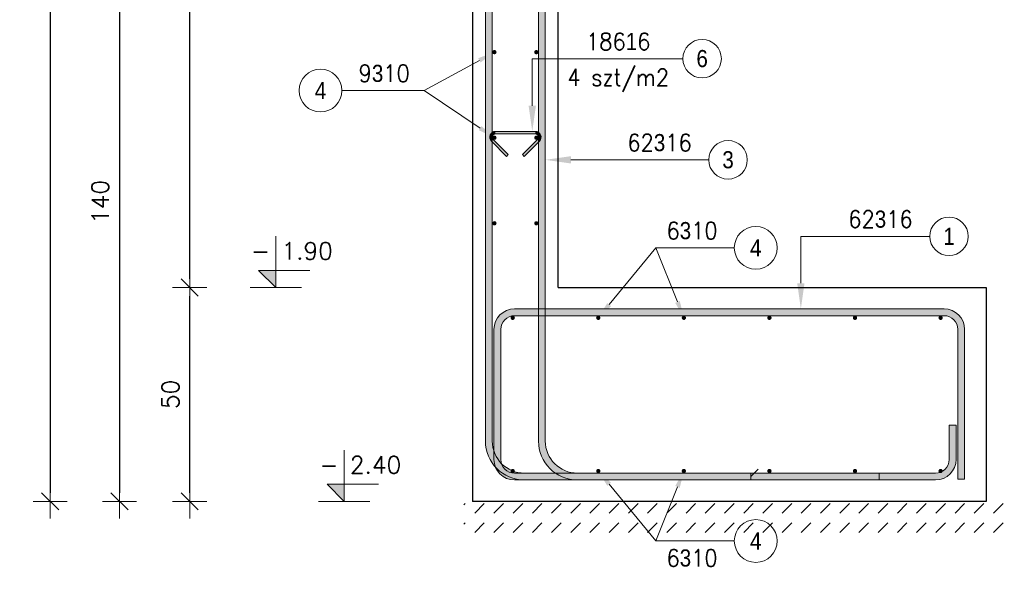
# Model space of a CAD drawing. Extents: x 100057 to 110316, y -200604 to -193150.
# Tile 2 of 9: x 101410 to 103711, y -198499 to -197173. Entities that reach past the tile are written whole.
import ezdxf
from ezdxf.enums import TextEntityAlignment as Align

# ---------------------------------------------------------------- set-up
doc = ezdxf.new("R2010")
doc.units = 0
doc.header["$LTSCALE"] = 5
doc.header["$MEASUREMENT"] = 0
for name, color, linetype, lineweight in [('AutoCAD_Structural_Detailing_deskowanie', 2, 'Continuous', 30), ('AutoCAD_Structural_Detailing_kształt pręta', 7, 'Continuous', 13), ('AutoCAD_Structural_Detailing_opis kształtu pręta', 7, 'Continuous', 13), ('AutoCAD_Structural_Detailing_opis rozkładu', 7, 'Continuous', 13), ('AutoCAD_Structural_Detailing_pręty punktowe', 7, 'Continuous', 40), ('AutoCAD_Structural_Detailing_symbole graficzne', 7, 'Continuous', 13), ('PS_DIM', 4, 'Continuous', 13), ('PS_HATCH', 251, 'Continuous', 9)]:
    doc.layers.add(name, color=color, linetype=linetype, lineweight=lineweight)
doc.styles.add('marta', font='simplex.shx', dxfattribs={"width": 0.8})
doc.styles.add('r-gil', font='GIL_____.TTF', dxfattribs={"width": 0.9})
doc.styles.add('r-simplex', font='simplex.shx', dxfattribs={"width": 0.9})
doc.styles.add('styl2M', font='simplex.shx')
doc.dimstyles.new('RBCT DIM 20_M', dxfattribs={"dimtxt": 40, "dimasz": 20, "dimexe": 20, "dimexo": 150, "dimgap": 25, "dimtad": 1, "dimdec": 1, "dimlfac": 0.1, "dimzin": 9, "dimdsep": 46, "dimtxsty": 'styl2M', "dimblk": 'dimznak', "dimcen": 40, "dimse1": 1, "dimse2": 1, "dimclrd": 8, "dimclre": 8, "dimclrt": 4, "dimadec": 0, "dimazin": 0, "dimtfac": 1, "dimtdec": 1, "dimtix": 1, "dimtmove": 2, "dimatfit": 3, "dimldrblk": 'dimznak', "dimfxl": 5, "dimfxlon": 1, "dimarcsym": 0})

# ---------------------------------------------------------------- blocks, each defined once
blk = doc.blocks.new('dimznak')
at = {"color": 0}
for points in [[(0, 2), (0, -2)], [(-2, 0), (2, 0)]]:
    blk.add_lwpolyline(points, dxfattribs=at)
at = {"color": 3}
blk.add_lwpolyline([(1, 1), (-1, -1)], dxfattribs=at)
blk = doc.blocks.new('*D28')
at = {"layer": 'Defpoints', "color": 0, "transparency": 16777216}
for p in [(102468.5, -197798.5), (102668.5, -197798.5), (102668.5, -198665.4)]:
    blk.add_point(p, dxfattribs=at)
at = {"layer": 'PS_DIM', "color": 8, "lineweight": -2, "transparency": 16777216}
blk.add_line((102488.5, -198665.4), (102648.5, -198665.4), dxfattribs=at)
at = {"layer": 'PS_DIM', "color": 8, "lineweight": -2, "transparency": 16777216, "xscale": 20, "yscale": 20, "zscale": 20, "rotation": 180}
blk.add_blockref('dimznak', (102468.5, -198665.4), dxfattribs=at)
at = {"layer": 'PS_DIM', "color": 8, "lineweight": -2, "transparency": 16777216, "xscale": 20, "yscale": 20, "zscale": 20}
blk.add_blockref('dimznak', (102668.5, -198665.4), dxfattribs=at)
at = {"layer": 'PS_DIM', "color": 4, "transparency": 16777216, "insert": (102568.5, -198620.4), "char_height": 40, "attachment_point": 5, "style": 'styl2M', "bg_fill": 3, "box_fill_scale": 1.25, "bg_fill_color": 256, "bg_fill_true_color": 13158600, "bg_fill_transparency": 0}
blk.add_mtext('20', dxfattribs=at)
blk = doc.blocks.new('*D29')
at = {"layer": 'Defpoints', "color": 0, "transparency": 16777216}
for p in [(102668.5, -197798.5), (103668.5, -197798.5), (103668.5, -198665.4)]:
    blk.add_point(p, dxfattribs=at)
at = {"layer": 'PS_DIM', "color": 8, "lineweight": -2, "transparency": 16777216}
blk.add_line((102688.5, -198665.4), (103648.5, -198665.4), dxfattribs=at)
at = {"layer": 'PS_DIM', "color": 8, "lineweight": -2, "transparency": 16777216, "xscale": 20, "yscale": 20, "zscale": 20, "rotation": 180}
blk.add_blockref('dimznak', (102668.5, -198665.4), dxfattribs=at)
at = {"layer": 'PS_DIM', "color": 8, "lineweight": -2, "transparency": 16777216, "xscale": 20, "yscale": 20, "zscale": 20}
blk.add_blockref('dimznak', (103668.5, -198665.4), dxfattribs=at)
at = {"layer": 'PS_DIM', "color": 4, "transparency": 16777216, "insert": (103168.5, -198620.4), "char_height": 40, "attachment_point": 5, "style": 'styl2M', "bg_fill": 3, "box_fill_scale": 1.25, "bg_fill_color": 256, "bg_fill_true_color": 13158600, "bg_fill_transparency": 0}
blk.add_mtext('100', dxfattribs=at)
blk = doc.blocks.new('*D30')
at = {"layer": 'Defpoints', "color": 0, "transparency": 16777216}
for p in [(103668.5, -197798.5), (102468.5, -198298.5), (102468.5, -198802.1)]:
    blk.add_point(p, dxfattribs=at)
at = {"layer": 'PS_DIM', "color": 8, "lineweight": -2, "transparency": 16777216}
blk.add_line((103648.5, -198802.1), (102488.5, -198802.1), dxfattribs=at)
at = {"layer": 'PS_DIM', "color": 8, "lineweight": -2, "transparency": 16777216, "xscale": 20, "yscale": 20, "zscale": 20, "rotation": 180}
blk.add_blockref('dimznak', (102468.5, -198802.1), dxfattribs=at)
at = {"layer": 'PS_DIM', "color": 8, "lineweight": -2, "transparency": 16777216, "xscale": 20, "yscale": 20, "zscale": 20}
blk.add_blockref('dimznak', (103668.5, -198802.1), dxfattribs=at)
at = {"layer": 'PS_DIM', "color": 4, "transparency": 16777216, "insert": (103068.5, -198757.1), "char_height": 40, "attachment_point": 5, "style": 'styl2M', "bg_fill": 3, "box_fill_scale": 1.25, "bg_fill_color": 256, "bg_fill_true_color": 13158600, "bg_fill_transparency": 0}
blk.add_mtext('120', dxfattribs=at)
blk = doc.blocks.new('*D31')
at = {"layer": 'Defpoints', "color": 0, "transparency": 16777216}
for p in [(101807.4, -197798.5), (102668.5, -197798.5), (102468.5, -198298.5)]:
    blk.add_point(p, dxfattribs=at)
at = {"layer": 'PS_DIM', "color": 8, "lineweight": -2, "transparency": 16777216}
blk.add_line((101807.4, -198278.5), (101807.4, -197818.5), dxfattribs=at)
at = {"layer": 'PS_DIM', "color": 8, "lineweight": -2, "transparency": 16777216, "xscale": 20, "yscale": 20, "zscale": 20}
for p, rotation in [((101807.4, -197798.5), 90), ((101807.4, -198298.5), 270)]:
    blk.add_blockref('dimznak', p, dxfattribs=dict(at, rotation=rotation))
at = {"layer": 'PS_DIM', "color": 4, "transparency": 16777216, "insert": (101762.4, -198048.5), "char_height": 40, "attachment_point": 5, "rotation": 90, "style": 'styl2M', "bg_fill": 3, "box_fill_scale": 1.25, "bg_fill_color": 256, "bg_fill_true_color": 13158600, "bg_fill_transparency": 0}
blk.add_mtext('50', dxfattribs=at)
blk = doc.blocks.new('*D32')
at = {"layer": 'Defpoints', "color": 0, "transparency": 16777216}
for p in [(101807.4, -195898.5), (102468.5, -195898.5), (102668.5, -197798.5)]:
    blk.add_point(p, dxfattribs=at)
at = {"layer": 'PS_DIM', "color": 8, "lineweight": -2, "transparency": 16777216}
blk.add_line((101807.4, -197778.5), (101807.4, -195918.5), dxfattribs=at)
at = {"layer": 'PS_DIM', "color": 8, "lineweight": -2, "transparency": 16777216, "xscale": 20, "yscale": 20, "zscale": 20}
for p, rotation in [((101807.4, -195898.5), 90), ((101807.4, -197798.5), 270)]:
    blk.add_blockref('dimznak', p, dxfattribs=dict(at, rotation=rotation))
at = {"layer": 'PS_DIM', "color": 4, "transparency": 16777216, "insert": (101762.4, -196848.5), "char_height": 40, "attachment_point": 5, "rotation": 90, "style": 'styl2M', "bg_fill": 3, "box_fill_scale": 1.25, "bg_fill_color": 256, "bg_fill_true_color": 13158600, "bg_fill_transparency": 0}
blk.add_mtext('190', dxfattribs=at)
blk = doc.blocks.new('*D33')
at = {"layer": 'Defpoints', "color": 0, "transparency": 16777216}
for p in [(102468.5, -195898.5), (101481.3, -198298.5), (102468.5, -198298.5)]:
    blk.add_point(p, dxfattribs=at)
at = {"layer": 'PS_DIM', "color": 8, "lineweight": -2, "transparency": 16777216}
blk.add_line((101481.3, -195918.5), (101481.3, -198278.5), dxfattribs=at)
at = {"layer": 'PS_DIM', "color": 8, "lineweight": -2, "transparency": 16777216, "xscale": 20, "yscale": 20, "zscale": 20}
for p, rotation in [((101481.3, -195898.5), 90), ((101481.3, -198298.5), 270)]:
    blk.add_blockref('dimznak', p, dxfattribs=dict(at, rotation=rotation))
at = {"layer": 'PS_DIM', "color": 4, "transparency": 16777216, "insert": (101436.3, -197098.5), "char_height": 40, "attachment_point": 5, "rotation": 90, "style": 'styl2M', "bg_fill": 3, "box_fill_scale": 1.25, "bg_fill_color": 256, "bg_fill_true_color": 13158600, "bg_fill_transparency": 0}
blk.add_mtext('240', dxfattribs=at)
blk = doc.blocks.new('*D35')
at = {"layer": 'Defpoints', "color": 0, "transparency": 16777216}
for p in [(102047.3, -196898.5), (101643.3, -198298.5), (102468.5, -198298.5)]:
    blk.add_point(p, dxfattribs=at)
at = {"layer": 'PS_DIM', "color": 8, "lineweight": -2, "transparency": 16777216}
blk.add_line((101643.3, -196918.5), (101643.3, -198278.5), dxfattribs=at)
at = {"layer": 'PS_DIM', "color": 8, "lineweight": -2, "transparency": 16777216, "xscale": 20, "yscale": 20, "zscale": 20}
for p, rotation in [((101643.3, -196898.5), 90), ((101643.3, -198298.5), 270)]:
    blk.add_blockref('dimznak', p, dxfattribs=dict(at, rotation=rotation))
at = {"layer": 'PS_DIM', "color": 4, "transparency": 16777216, "insert": (101598.3, -197598.5), "char_height": 40, "attachment_point": 5, "rotation": 90, "style": 'styl2M', "bg_fill": 3, "box_fill_scale": 1.25, "bg_fill_color": 256, "bg_fill_true_color": 13158600, "bg_fill_transparency": 0}
blk.add_mtext('140', dxfattribs=at)

msp = doc.modelspace()

# ---------------------------------------------------------------- hatches: boundary and pattern name
at = {"layer": 'PS_HATCH'}
h = msp.add_hatch(dxfattribs=at)
h.set_pattern_fill('DASH', color=252, scale=10, angle=45)
h.set_pattern_definition([(45, (54608.636, -83603.283), (4e-15, 44.901281), [31.75, -31.75])])
h.paths.add_polyline_path([(103711.13, -198378.48), (103711.13, -198298.48), (102448, -198298.48), (102448, -198378.48)])

# ---------------------------------------------------------------- linework, layer by layer
at = {"layer": 'AutoCAD_Structural_Detailing_deskowanie'}
for points in [[(102668.48, -197798.48), (102668.48, -195898.48), (102468.48, -195898.48), (102468.48, -197798.48)], [(102668.48, -197798.48), (103668.48, -197798.48), (103668.48, -198298.48), (102468.48, -198298.48)]]:
    msp.add_lwpolyline(points, dxfattribs=at)
at = {"layer": 'AutoCAD_Structural_Detailing_opis kształtu pręta', "color": 8}
for p, q in [((103020.54, -197500.21), (102698.48, -197500.21)), ((103235.63, -197679.04), (103536.92, -197679.04))]:
    msp.add_line(p, q, dxfattribs=at)
at = {"layer": 'AutoCAD_Structural_Detailing_opis kształtu pręta', "color": 8, "lineweight": 18}
for centre in [(103004.93, -197263.74), (103065.54, -197500.21), (103581.92, -197679.04)]:
    msp.add_circle(centre, 45, dxfattribs=at)
at = {"layer": 'AutoCAD_Structural_Detailing_opis rozkładu', "color": 8}
msp.add_line((102896.82, -197705.9), (103080.19, -197705.9), dxfattribs=at)
at = {"layer": 'AutoCAD_Structural_Detailing_opis rozkładu', "color": 8, "lineweight": 18}
msp.add_circle((103130.19, -197705.9), 50, dxfattribs=at)

# ---------------------------------------------------------------- texts
at = {"layer": 'AutoCAD_Structural_Detailing_opis kształtu pręta', "color": 3, "char_height": 40, "attachment_point": 5}
for s, insert, rotation, style in [('186\\Fdiam;1\\Fsimplex.shx;6  ', (102808.79, -197223.74), 0, 'r-simplex'), ('6', (103004.93, -197263.74), 0, 'r-gil'), ('4 szt/m2', (102808.79, -197314.22), 0, 'r-simplex'), ('62\\Fdiam;3\\Fsimplex.shx;16  ', (102905.4, -197460.21), 0, 'r-simplex'), ('3', (103065.54, -197500.21), 0, 'r-gil'), ('62\\Fdiam;3\\Fsimplex.shx;16  ', (103421.78, -197639.04), 360, 'r-simplex'), ('1', (103581.92, -197679.04), 360, 'r-gil')]:
    msp.add_mtext(s, dxfattribs=dict(at, insert=insert, rotation=rotation, style=style))
at = {"layer": 'AutoCAD_Structural_Detailing_opis rozkładu', "color": 3, "char_height": 40, "attachment_point": 5}
for s, insert, style in [('6\\Fdiam;3\\Fsimplex.shx;10 ', (102981.34, -197665.9), 'r-simplex'), ('4', (103130.19, -197705.9), 'r-gil')]:
    msp.add_mtext(s, dxfattribs=dict(at, insert=insert, style=style))

# ---------------------------------------------------------------- next in the draw order: dimensions: what is measured, and where the dimension line sits
at = {"layer": 'PS_DIM'}
dim = msp.add_linear_dim(base=(102668.48, -198665.44), p1=(102468.48, -197798.48), p2=(102668.48, -197798.48), dimstyle='RBCT DIM 20_M', override={"dimtfill": 1}, dxfattribs=at)
dim.commit()
dim.dimension.update_dxf_attribs({"geometry": '*D28', "text_midpoint": (102568.48, -198620.44)})

# ---------------------------------------------------------------- next in the draw order: dimensions: what is measured, and where the dimension line sits
dim = msp.add_linear_dim(base=(103668.48, -198665.44), p1=(102668.48, -197798.48), p2=(103668.48, -197798.48), dimstyle='RBCT DIM 20_M', override={"dimtfill": 1}, dxfattribs=at)
dim.commit()
dim.dimension.update_dxf_attribs({"geometry": '*D29', "text_midpoint": (103168.48, -198620.44)})

# ---------------------------------------------------------------- next in the draw order: dimensions: what is measured, and where the dimension line sits
dim = msp.add_linear_dim(base=(102468.48, -198802.15), p1=(103668.48, -197798.48), p2=(102468.48, -198298.48), dimstyle='RBCT DIM 20_M', override={"dimtfill": 1}, dxfattribs=at)
dim.commit()
dim.dimension.update_dxf_attribs({"geometry": '*D30', "text_midpoint": (103068.48, -198757.15)})

# ---------------------------------------------------------------- next in the draw order: hatches: boundary and pattern name
at = {"layer": 'AutoCAD_Structural_Detailing_kształt pręta'}
h = msp.add_hatch(color=161, dxfattribs=at)
edge = h.paths.add_edge_path(flags=0)
edge.add_line((103618.48, -197896.48), (103602.48, -197896.48))
edge.add_arc((103570.48, -197896.48), 32, 0, 90)
edge.add_line((103570.48, -197864.48), (103570.48, -197848.48))
edge.add_arc((103570.48, -197896.48), 48, 360, 450, ccw=False)
for points in [[(103618.48, -198246.48), (103602.48, -198246.48), (103602.48, -197896.48), (103618.48, -197896.48)], [(103598.48, -198200.48), (103582.48, -198200.48), (103582.48, -198120.48), (103598.48, -198120.48)], [(102713.48, -198248.48), (102713.48, -198232.48), (103418.48, -198232.48), (103418.48, -198248.48)]]:
    msp.add_hatch(color=161, dxfattribs=at).paths.add_polyline_path(points, flags=0)
h = msp.add_hatch(color=161, dxfattribs=at)
edge = h.paths.add_edge_path(flags=0)
edge.add_line((103550.48, -198248.48), (103550.48, -198232.48))
edge.add_arc((103550.48, -198200.48), 32, -90, 0)
edge.add_line((103582.48, -198200.48), (103598.48, -198200.48))
edge.add_arc((103550.48, -198200.48), 48, 270, 360, ccw=False)
at = {"layer": 'AutoCAD_Structural_Detailing_opis kształtu pręta'}
msp.add_hatch(color=8, dxfattribs=at).paths.add_polyline_path([(103235.63, -197848.48), (103244.18, -197788.48), (103227.08, -197788.48)], flags=0)
at = {"layer": 'AutoCAD_Structural_Detailing_opis rozkładu'}
for points in [[(102762.23, -197869.48), (102792.05, -197842.21), (102783.24, -197834.96)], [(102962.23, -197869.48), (102952.67, -197830.22), (102942.08, -197834.45)], [(102762.23, -198227.48), (102783.24, -198261.99), (102792.05, -198254.74)], [(102962.23, -198227.48), (102942.08, -198262.5), (102952.67, -198266.73)]]:
    msp.add_hatch(color=8, dxfattribs=at).paths.add_polyline_path(points, flags=0)
at = {"layer": 'AutoCAD_Structural_Detailing_pręty punktowe'}
h = msp.add_hatch(color=1, dxfattribs=at)
edge = h.paths.add_edge_path(flags=0)
edge.add_arc((102762.23, -197869.48), 5, 0, 360, ccw=False)
h = msp.add_hatch(color=1, dxfattribs=at)
edge = h.paths.add_edge_path(flags=0)
edge.add_arc((102962.23, -197869.48), 5, 0, 360, ccw=False)
h = msp.add_hatch(color=1, dxfattribs=at)
edge = h.paths.add_edge_path(flags=0)
edge.add_arc((103162.23, -197869.48), 5, 0, 360, ccw=False)
h = msp.add_hatch(color=1, dxfattribs=at)
edge = h.paths.add_edge_path(flags=0)
edge.add_arc((103362.23, -197869.48), 5, 0, 360, ccw=False)
h = msp.add_hatch(color=1, dxfattribs=at)
edge = h.paths.add_edge_path(flags=0)
edge.add_arc((103562.23, -197869.48), 5, 0, 360, ccw=False)
h = msp.add_hatch(color=1, dxfattribs=at)
edge = h.paths.add_edge_path(flags=0)
edge.add_arc((102762.23, -198227.48), 5, 0, 360)
h = msp.add_hatch(color=1, dxfattribs=at)
edge = h.paths.add_edge_path(flags=0)
edge.add_arc((102962.23, -198227.48), 5, 0, 360)
h = msp.add_hatch(color=1, dxfattribs=at)
edge = h.paths.add_edge_path(flags=0)
edge.add_arc((103162.23, -198227.48), 5, 0, 360)
h = msp.add_hatch(color=1, dxfattribs=at)
edge = h.paths.add_edge_path(flags=0)
edge.add_arc((103362.23, -198227.48), 5, 0, 360)
h = msp.add_hatch(color=1, dxfattribs=at)
edge = h.paths.add_edge_path(flags=0)
edge.add_arc((103562.23, -198227.48), 5, 0, 360)

# ---------------------------------------------------------------- next in the draw order: linework, layer by layer
at = {"layer": 'AutoCAD_Structural_Detailing_kształt pręta', "color": 161}
for p, q in [((103602.48, -198246.48), (103602.48, -197896.48)), ((103618.48, -198246.48), (103618.48, -197896.48)), ((103582.48, -198200.48), (103582.48, -198120.48)), ((103582.48, -198120.48), (103598.48, -198120.48)), ((103598.48, -198200.48), (103598.48, -198120.48)), ((102713.48, -198232.48), (103418.48, -198232.48)), ((103118.48, -198232.48), (103118.48, -198248.48)), ((103418.48, -198232.48), (103418.48, -198248.48)), ((102713.48, -198248.48), (103418.48, -198248.48)), ((103602.48, -198246.48), (103618.48, -198246.48))]:
    msp.add_line(p, q, dxfattribs=at)
at = {"layer": 'AutoCAD_Structural_Detailing_kształt pręta', "color": 1, "lineweight": 0}
msp.add_line((103118.48, -198240.48), (103135.98, -198222.98), dxfattribs=at)
at = {"layer": 'AutoCAD_Structural_Detailing_kształt pręta', "color": 161}
for centre, radius, start, end in [((103570.48, -197896.48), 48, 360, 90), ((103570.48, -197896.48), 32, 360, 90), ((103550.48, -198200.48), 32, 270, 360), ((103550.48, -198200.48), 48, 270, 0)]:
    msp.add_arc(centre, radius, start, end, dxfattribs=at)
at = {"layer": 'AutoCAD_Structural_Detailing_opis kształtu pręta', "color": 8}
msp.add_line((103235.63, -197679.04), (103235.63, -197788.48), dxfattribs=at)
at = {"layer": 'AutoCAD_Structural_Detailing_opis rozkładu', "color": 8}
for p, q in [((102896.82, -197705.9), (102787.64, -197838.59)), ((102896.82, -197705.9), (102947.38, -197832.33)), ((102896.82, -198391.05), (102787.64, -198258.36)), ((102896.82, -198391.05), (102947.38, -198264.62)), ((102896.82, -198391.05), (103080.19, -198391.05))]:
    msp.add_line(p, q, dxfattribs=at)
at = {"layer": 'AutoCAD_Structural_Detailing_opis rozkładu', "color": 8, "lineweight": 18}
msp.add_circle((103130.19, -198391.05), 50, dxfattribs=at)

# ---------------------------------------------------------------- next in the draw order: texts
at = {"layer": 'AutoCAD_Structural_Detailing_opis rozkładu', "color": 3, "char_height": 40, "attachment_point": 5}
for s, insert, style in [('4', (103130.19, -198391.05), 'r-gil'), ('6\\Fdiam;3\\Fsimplex.shx;10 ', (102981.34, -198431.05), 'r-simplex')]:
    msp.add_mtext(s, dxfattribs=dict(at, insert=insert, style=style))

# ---------------------------------------------------------------- next in the draw order: dimensions: what is measured, and where the dimension line sits
at = {"layer": 'PS_DIM'}
dim = msp.add_linear_dim(base=(101807.41, -197798.48), p1=(102468.48, -198298.48), p2=(102668.48, -197798.48), angle=90, dimstyle='RBCT DIM 20_M', override={"dimtfill": 1}, dxfattribs=at)
dim.commit()
dim.dimension.update_dxf_attribs({"geometry": '*D31', "text_midpoint": (101762.41, -198048.48)})

# ---------------------------------------------------------------- next in the draw order: hatches: boundary and pattern name
at = {"layer": 'AutoCAD_Structural_Detailing_kształt pręta'}
for points in [[(102518.48, -197896.48), (102534.48, -197896.48), (102534.48, -198200.48), (102518.48, -198200.48)], [(102566.48, -198248.48), (102566.48, -198232.48), (103118.48, -198232.48), (103118.48, -198248.48)], [(102589.48, -198248.48), (102589.48, -198232.48), (103550.48, -198232.48), (103550.48, -198248.48)]]:
    msp.add_hatch(color=161, dxfattribs=at).paths.add_polyline_path(points, flags=0)
h = msp.add_hatch(color=161, dxfattribs=at)
edge = h.paths.add_edge_path(flags=0)
edge.add_line((102498.48, -198157.48), (102514.48, -198157.48))
edge.add_arc((102589.48, -198157.48), 75, -180, -90)
edge.add_line((102589.48, -198232.48), (102589.48, -198248.48))
edge.add_arc((102589.48, -198157.48), 91, 180, 270, ccw=False)
h = msp.add_hatch(color=161, dxfattribs=at)
edge = h.paths.add_edge_path(flags=0)
edge.add_line((102622.48, -198157.48), (102638.48, -198157.48))
edge.add_arc((102713.48, -198157.48), 75, -180, -90)
edge.add_line((102713.48, -198232.48), (102713.48, -198248.48))
edge.add_arc((102713.48, -198157.48), 91, 180, 270, ccw=False)
h = msp.add_hatch(color=161, dxfattribs=at)
edge = h.paths.add_edge_path(flags=0)
edge.add_line((102518.48, -198200.48), (102534.48, -198200.48))
edge.add_arc((102566.48, -198200.48), 32, 180, 270)
edge.add_line((102566.48, -198232.48), (102566.48, -198248.48))
edge.add_arc((102566.48, -198200.48), 48, 540, 630, ccw=False)
at = {"layer": 'AutoCAD_Structural_Detailing_pręty punktowe'}
h = msp.add_hatch(color=1, dxfattribs=at)
edge = h.paths.add_edge_path(flags=0)
edge.add_arc((102562.23, -197869.48), 5, 0, 360, ccw=False)
h = msp.add_hatch(color=1, dxfattribs=at)
edge = h.paths.add_edge_path(flags=0)
edge.add_arc((102562.23, -198227.48), 5, 0, 360)

# ---------------------------------------------------------------- next in the draw order: linework, layer by layer
at = {"layer": 'AutoCAD_Structural_Detailing_kształt pręta', "color": 161}
for p, q in [((103570.48, -197864.48), (102566.48, -197864.48)), ((102518.48, -197896.48), (102518.48, -198200.48)), ((102534.48, -197896.48), (102534.48, -198200.48)), ((102566.48, -198232.48), (103118.48, -198232.48)), ((102589.48, -198232.48), (103550.48, -198232.48)), ((102566.48, -198248.48), (103118.48, -198248.48)), ((102589.48, -198248.48), (103550.48, -198248.48))]:
    msp.add_line(p, q, dxfattribs=at)
for centre, radius, start, end in [((102566.48, -197896.48), 32, 90, 180), ((102589.48, -198157.48), 91, 180, 270), ((102589.48, -198157.48), 75, 180, 270), ((102713.48, -198157.48), 91, 180, 270), ((102713.48, -198157.48), 75, 180, 270), ((102566.48, -198200.48), 48, 180, 270), ((102566.48, -198200.48), 32, 180, 270)]:
    msp.add_arc(centre, radius, start, end, dxfattribs=at)

# ---------------------------------------------------------------- next in the draw order: dimensions: what is measured, and where the dimension line sits
at = {"layer": 'PS_DIM'}
dim = msp.add_linear_dim(base=(101807.41, -195898.48), p1=(102668.48, -197798.48), p2=(102468.48, -195898.48), angle=90, dimstyle='RBCT DIM 20_M', override={"dimtfill": 1}, dxfattribs=at)
dim.commit()
dim.dimension.update_dxf_attribs({"geometry": '*D32', "text_midpoint": (101762.41, -196848.48)})

# ---------------------------------------------------------------- next in the draw order: hatches: boundary and pattern name
at = {"layer": 'AutoCAD_Structural_Detailing_kształt pręta'}
for points in [[(102498.48, -195948.48), (102514.48, -195948.48), (102514.48, -198157.48), (102498.48, -198157.48)], [(102622.48, -195948.48), (102638.48, -195948.48), (102638.48, -198157.48), (102622.48, -198157.48)], [(102521.98, -197439.69), (102521.98, -197433.69), (102614.98, -197433.69), (102614.98, -197439.69)], [(102552.03, -197487.84), (102547.79, -197492.09), (102512.44, -197456.73), (102516.68, -197452.49)], [(102620.28, -197452.49), (102624.53, -197456.73), (102589.17, -197492.09), (102584.93, -197487.84)], [(103570.48, -197848.48), (103570.48, -197864.48), (102566.48, -197864.48), (102566.48, -197848.48)]]:
    msp.add_hatch(color=161, dxfattribs=at).paths.add_polyline_path(points, flags=0)
h = msp.add_hatch(color=161, dxfattribs=at)
edge = h.paths.add_edge_path(flags=0)
edge.add_line((102521.98, -197433.69), (102521.98, -197439.69))
edge.add_arc((102521.98, -197447.19), 7.5, 90, 225)
edge.add_line((102516.68, -197452.49), (102512.44, -197456.73))
edge.add_arc((102521.98, -197447.19), 13.5, 450, 585, ccw=False)
h = msp.add_hatch(color=161, dxfattribs=at)
edge = h.paths.add_edge_path(flags=0)
edge.add_line((102624.53, -197456.73), (102620.28, -197452.49))
edge.add_arc((102614.98, -197447.19), 7.5, -45, 90)
edge.add_line((102614.98, -197439.69), (102614.98, -197433.69))
edge.add_arc((102614.98, -197447.19), 13.5, 315, 450, ccw=False)
h = msp.add_hatch(color=161, dxfattribs=at)
edge = h.paths.add_edge_path(flags=0)
edge.add_line((102566.48, -197848.48), (102566.48, -197864.48))
edge.add_arc((102566.48, -197896.48), 32, 90, 180)
edge.add_line((102534.48, -197896.48), (102518.48, -197896.48))
edge.add_arc((102566.48, -197896.48), 48, 450, 540, ccw=False)
at = {"layer": 'AutoCAD_Structural_Detailing_opis kształtu pręta'}
for points in [[(102607.95, -197433.69), (102616.5, -197373.69), (102599.4, -197373.69)], [(102638.48, -197500.21), (102698.48, -197508.76), (102698.48, -197491.66)]]:
    msp.add_hatch(color=8, dxfattribs=at).paths.add_polyline_path(points, flags=0)
at = {"layer": 'AutoCAD_Structural_Detailing_opis rozkładu'}
for points in [[(102519.48, -197248.48), (102481.66, -197262.7), (102487.14, -197272.7)], [(102519.48, -197448.48), (102489.45, -197421.44), (102483.09, -197430.91)]]:
    msp.add_hatch(color=8, dxfattribs=at).paths.add_polyline_path(points, flags=0)
at = {"layer": 'AutoCAD_Structural_Detailing_pręty punktowe'}
h = msp.add_hatch(color=1, dxfattribs=at)
edge = h.paths.add_edge_path(flags=0)
edge.add_arc((102519.48, -197248.48), 5, 0, 360, ccw=False)
h = msp.add_hatch(color=1, dxfattribs=at)
edge = h.paths.add_edge_path(flags=0)
edge.add_arc((102617.48, -197248.48), 5, 0, 360, ccw=False)
h = msp.add_hatch(color=1, dxfattribs=at)
edge = h.paths.add_edge_path(flags=0)
edge.add_arc((102519.48, -197448.48), 5, 0, 360, ccw=False)
h = msp.add_hatch(color=1, dxfattribs=at)
edge = h.paths.add_edge_path(flags=0)
edge.add_arc((102617.48, -197448.48), 5, 0, 360, ccw=False)
h = msp.add_hatch(color=1, dxfattribs=at)
edge = h.paths.add_edge_path(flags=0)
edge.add_arc((102519.48, -197648.48), 5, 0, 360, ccw=False)
h = msp.add_hatch(color=1, dxfattribs=at)
edge = h.paths.add_edge_path(flags=0)
edge.add_arc((102617.48, -197648.48), 5, 0, 360, ccw=False)

# ---------------------------------------------------------------- next in the draw order: linework, layer by layer
at = {"layer": 'AutoCAD_Structural_Detailing_kształt pręta', "color": 161}
for p, q in [((102498.48, -195948.48), (102498.48, -198157.48)), ((102514.48, -195948.48), (102514.48, -198157.48)), ((102622.48, -195948.48), (102622.48, -198157.48)), ((102638.48, -195948.48), (102638.48, -198157.48)), ((102521.98, -197433.69), (102614.98, -197433.69)), ((102521.98, -197439.69), (102614.98, -197439.69)), ((102547.79, -197492.09), (102512.44, -197456.73)), ((102552.03, -197487.84), (102516.68, -197452.49)), ((102620.28, -197452.49), (102584.93, -197487.84)), ((102624.53, -197456.73), (102589.17, -197492.09)), ((102547.79, -197492.09), (102552.03, -197487.84)), ((102589.17, -197492.09), (102584.93, -197487.84)), ((103570.48, -197848.48), (102566.48, -197848.48))]:
    msp.add_line(p, q, dxfattribs=at)
for centre, radius, start, end in [((102521.98, -197447.19), 13.5, 90, 225), ((102521.98, -197447.19), 7.5, 90, 225), ((102614.98, -197447.19), 13.5, 315, 90), ((102614.98, -197447.19), 7.5, 315, 90), ((102566.48, -197896.48), 48, 90, 180)]:
    msp.add_arc(centre, radius, start, end, dxfattribs=at)
at = {"layer": 'AutoCAD_Structural_Detailing_opis kształtu pręta', "color": 8}
for q in [(102607.95, -197373.69), (102959.93, -197263.74)]:
    msp.add_line((102607.95, -197263.74), q, dxfattribs=at)

# ---------------------------------------------------------------- next in the draw order: dimensions: what is measured, and where the dimension line sits
at = {"layer": 'PS_DIM'}
dim = msp.add_linear_dim(base=(101481.33, -198298.48), p1=(102468.48, -195898.48), p2=(102468.48, -198298.48), angle=90, dimstyle='RBCT DIM 20_M', override={"dimtfill": 1}, dxfattribs=at)
dim.commit()
dim.dimension.update_dxf_attribs({"geometry": '*D33', "text_midpoint": (101436.33, -197098.48)})

# ---------------------------------------------------------------- next in the draw order: dimensions: what is measured, and where the dimension line sits
dim = msp.add_linear_dim(base=(101643.27, -198298.48), p1=(102047.29, -196898.48), p2=(102468.48, -198298.48), angle=90, dimstyle='RBCT DIM 20_M', override={"dimtfill": 1}, dxfattribs=at)
dim.commit()
dim.dimension.update_dxf_attribs({"geometry": '*D35', "text_midpoint": (101598.27, -197598.48)})

# ---------------------------------------------------------------- next in the draw order: hatches: boundary and pattern name
at = {"layer": 'AutoCAD_Structural_Detailing_symbole graficzne'}
for points in [[(101968.5, -197758.48), (102008.5, -197798.48), (102008.5, -197758.48)], [(102128.48, -198258.48), (102168.48, -198298.48), (102168.48, -198258.48)]]:
    msp.add_hatch(color=1, dxfattribs=at).paths.add_polyline_path(points, flags=0)

# ---------------------------------------------------------------- next in the draw order: linework, layer by layer
at = {"layer": 'AutoCAD_Structural_Detailing_deskowanie'}
msp.add_line((102468.48, -197798.48), (102468.48, -198298.48), dxfattribs=at)
at = {"layer": 'AutoCAD_Structural_Detailing_opis rozkładu', "color": 8}
for q in [(102484.4, -197267.7), (102163.08, -197338.36), (102486.27, -197426.18)]:
    msp.add_line((102355.48, -197338.36), q, dxfattribs=at)
at = {"layer": 'AutoCAD_Structural_Detailing_opis rozkładu', "color": 8, "lineweight": 18}
msp.add_circle((102113.08, -197338.36), 50, dxfattribs=at)
at = {"layer": 'AutoCAD_Structural_Detailing_symbole graficzne', "color": 1}
for p, q in [((102008.5, -197798.48), (102008.5, -197678.48)), ((102088.5, -197758.48), (101968.5, -197758.48)), ((101968.5, -197758.48), (102008.5, -197798.48)), ((102068.5, -197798.48), (101948.5, -197798.48)), ((102168.48, -198298.48), (102168.48, -198178.48)), ((102248.48, -198258.48), (102128.48, -198258.48)), ((102128.48, -198258.48), (102168.48, -198298.48)), ((102228.48, -198298.48), (102108.48, -198298.48))]:
    msp.add_line(p, q, dxfattribs=at)

# ---------------------------------------------------------------- next in the draw order: texts
at = {"layer": 'AutoCAD_Structural_Detailing_opis rozkładu', "color": 3, "char_height": 40, "attachment_point": 5}
for s, insert, style in [('9\\Fdiam;3\\Fsimplex.shx;10 ', (102261.94, -197298.36), 'r-simplex'), ('4', (102113.08, -197338.36), 'r-gil')]:
    msp.add_mtext(s, dxfattribs=dict(at, insert=insert, style=style))
at = {"layer": 'AutoCAD_Structural_Detailing_symbole graficzne', "color": 2, "style": 'marta'}
for s, p in [('1.90 ', (102021.83, -197745.14)), ('2.40 ', (102181.81, -198245.14))]:
    msp.add_text(s, height=40, dxfattribs=at).set_placement(p, align=Align.BOTTOM_LEFT)
for p in [(101995.17, -197745.14), (102155.15, -198245.14)]:
    msp.add_text('-', height=40, dxfattribs=at).set_placement(p, align=Align.BOTTOM_RIGHT)

doc.saveas('drawing.dxf')
